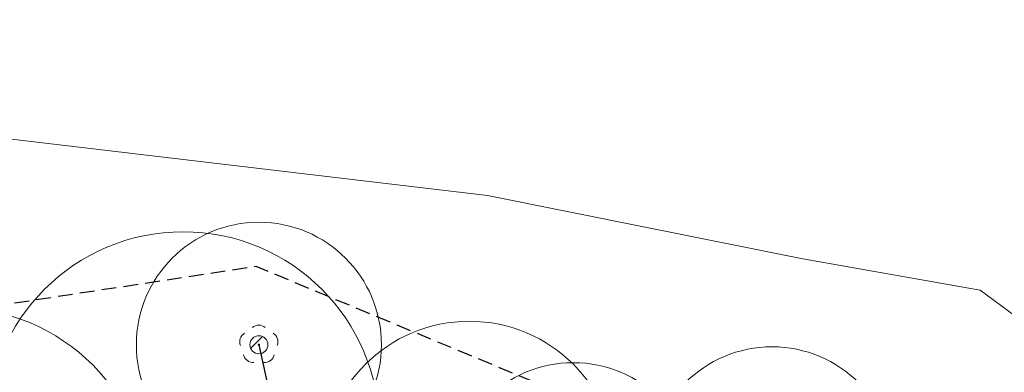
# Model space of a CAD drawing. Header units: metres. Extents: x 6540907 to 6541833, y 5893434 to 5894895.
# Tile 164 of 256: x 6541371 to 6541411, y 5893713 to 5893727. Entities that reach past the tile are written whole.
import ezdxf
from ezdxf import colors
from ezdxf.entities.mleader import LeaderData, LeaderLine
from ezdxf.math import Vec2, Vec3

# ---------------------------------------------------------------- set-up
doc = ezdxf.new("R2010")
doc.units = ezdxf.units.M
doc.header["$MEASUREMENT"] = 0
doc.linetypes.add('2', pattern=[0.9, 0.6, -0.3])
doc.layers.get('0').update_dxf_attribs({"color": 2, "linetype": 'CONTINUOUS', "lineweight": 5})
for name, color, linetype, lineweight in [('drzewo liściaste', 251, 'CONTINUOUS', 9), ('woda stojąca', 251, 'CONTINUOUS', 9), ('z_g_TOPOLE_e3', 152, 'CONTINUOUS', 20), ('z_g_TOPOLE_out_E1', 12, 'CONTINUOUS', 20), ('z_i_drzewa_liściste_korony', 66, 'CONTINUOUS', 20), ('Zakres', 252, 'CONTINUOUS', 15)]:
    doc.layers.add(name, color=color, linetype=linetype, lineweight=lineweight)
doc.styles.add('Opisowy', font='arial.ttf')

# ---------------------------------------------------------------- blocks, each defined once
blk = doc.blocks.new('OP021')
at = {"linetype": 'Continuous', "lineweight": 13}
h = blk.add_hatch(color=0, dxfattribs=at)
edge = h.paths.add_edge_path()
edge.add_arc((0, 0), 0.05, 0, 360)
at = {"color": 0, "linetype": 'Continuous', "lineweight": 13}
for centre, start, end in [((-0.38, 0.124), 121.308, 202.548), ((0, 0.4), 49.272, 130.728), ((0.38, 0.124), 337.452, 58.692), ((-0.235, -0.324), 193.221, 274.871), ((0.235, -0.324), 265.129, 346.779)]:
    blk.add_arc(centre, 0.4, start, end, dxfattribs=at)
blk = doc.blocks.new('_None')
blk = doc.blocks.new('punkt')
h = blk.add_hatch()
h.set_pattern_fill('ANSI32', color=256, scale=0.2)
h.set_pattern_definition([(45, (-4781848.87, -5644337.08), (-1.34703841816, 1.34703841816), []), (45, (-4781847.972, -5644337.08), (-1.34703841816, 1.34703841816), [])])
edge = h.paths.add_edge_path()
edge.add_arc((0, 0), 0.243, 0, 360)
blk.add_circle((0, 0), 0.243)

msp = doc.modelspace()

# ---------------------------------------------------------------- linework, layer by layer
at = {"layer": 'woda stojąca', "linetype": 'Continuous', "lineweight": 18, "flags": 128}
msp.add_lwpolyline([(6541367.34, 5893722.853), (6541389.88, 5893720.183), (6541402.75, 5893717.593), (6541409.99, 5893716.313), (6541446.46, 5893689.393), (6541481.8, 5893656.163), (6541502.15, 5893642.063), (6541553.78, 5893625.433), (6541585.51, 5893611.003), (6541602.96, 5893604.983), (6541638.54, 5893600.133), (6541655.67, 5893595.003), (6541664.14, 5893572.153), (6541679.96, 5893529.473), (6541682.61, 5893525.314)], dxfattribs=at)
at = {"layer": 'z_g_TOPOLE_e3', "linetype": 'Continuous'}
for centre, radius in [((6541377.461, 5893710.701), 8), ((6541368.111, 5893707.611), 8), ((6541389.141, 5893709.051), 6), ((6541393.381, 5893708.361), 5)]:
    msp.add_circle(centre, radius, dxfattribs=at)
at = {"layer": 'z_g_TOPOLE_out_E1', "linetype": 'Continuous'}
msp.add_circle((6541380.551, 5893714.091), 5, dxfattribs=at)
at = {"layer": 'z_i_drzewa_liściste_korony', "linetype": 'Continuous'}
msp.add_circle((6541401.491, 5893709.008), 5, dxfattribs=at)
at = {"layer": 'Zakres', "linetype": '2', "lineweight": 25, "flags": 128}
msp.add_lwpolyline([(6541682.61, 5893538.602), (6541557.28, 5893643.783), (6541380.44, 5893717.283), (6541307.38, 5893706.193), (6541211.66, 5893744.233), (6541170.76, 5893749.163), (6541137.92, 5893734.863), (6541058.11, 5893726.893), (6540997.5, 5893673.663), (6540930.81, 5893582.593)], dxfattribs=at)

# ---------------------------------------------------------------- block references
at = {"layer": 'drzewo liściaste', "linetype": 'Continuous', "lineweight": 18}
msp.add_blockref('OP021', (6541380.55, 5893714.093), dxfattribs=at)
msp.add_blockref('OP021', (6541380.55, 5893714.093), dxfattribs=at)
msp.add_blockref('OP021', (6541380.55, 5893714.093), dxfattribs=at)
at = {"layer": 'z_g_TOPOLE_out_E1', "linetype": 'Continuous', "xscale": 1.520278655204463, "yscale": 1.520278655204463, "zscale": 1.520278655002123}
msp.add_blockref('punkt', (6541380.551, 5893714.091), dxfattribs=at)

# ---------------------------------------------------------------- leaders
at = {"layer": 'z_g_TOPOLE_out_E1', "linetype": 'Continuous'}
ml = msp.add_multileader_mtext('Standard', dxfattribs=at)
ml.set_content('118', color=256, style='Opisowy')
ml.set_leader_properties()
ml.set_arrow_properties(name='NONE')
ml.build(insert=Vec2(0, 0))
ml.multileader.update_dxf_attribs({"has_dogleg": 0, "text_left_attachment_type": 6, "text_right_attachment_type": 5, "text_top_attachment_type": 0, "text_bottom_attachment_type": 0, "dogleg_length": 1.914, "arrow_head_size": 7.005})
ctx = ml.context
ctx.base_point, ctx.char_height, ctx.arrow_head_size, ctx.landing_gap_size, ctx.plane_origin = Vec3(6541381.34, 5893710.498), 1.3683, 7.005, 0.876, Vec3(6541373.968, 5893706.114)
ctx.left_attachment, ctx.right_attachment, ctx.attachment_type = 6, 5, 2
notes = []
notes.append((ctx, [(1, (1, 1, 0), (6541378.299, 5893710.498), (1, 0), 3.041, [(0, [(6541380.551, 5893714.091), (6541381.34, 5893710.498), (6541381.34, 5893710.498), (6541381.34, 5893710.498), (6541381.34, 5893710.498), (6541381.34, 5893710.498), (6541381.34, 5893710.498), (6541381.34, 5893710.498), (6541381.34, 5893710.498), (6541381.34, 5893710.498), (6541381.34, 5893710.498), (6541381.34, 5893710.498), (6541381.34, 5893710.498), (6541381.34, 5893710.498), (6541381.34, 5893710.498), (6541381.34, 5893710.498), (6541381.34, 5893710.498), (6541381.34, 5893710.498), (6541381.34, 5893710.498), (6541381.34, 5893710.498), (6541381.34, 5893710.498), (6541381.34, 5893710.498), (6541381.34, 5893710.498), (6541381.34, 5893710.498), (6541381.34, 5893710.498), (6541381.34, 5893710.498), (6541381.34, 5893710.498), (6541381.34, 5893710.498), (6541381.34, 5893710.498), (6541381.34, 5893710.498), (6541381.34, 5893710.498), (6541381.34, 5893710.498), (6541381.34, 5893710.498), (6541381.34, 5893710.498), (6541381.34, 5893710.498), (6541381.34, 5893710.498), (6541381.34, 5893710.498), (6541381.34, 5893710.498), (6541381.34, 5893710.498), (6541381.34, 5893710.498), (6541381.34, 5893710.498), (6541381.34, 5893710.498), (6541381.34, 5893710.498), (6541381.34, 5893710.498), (6541381.34, 5893710.498), (6541381.34, 5893710.498), (6541381.34, 5893710.498), (6541381.34, 5893710.498), (6541381.34, 5893710.498), (6541381.34, 5893710.498), (6541381.34, 5893710.498), (6541381.34, 5893710.498), (6541381.34, 5893710.498), (6541381.34, 5893710.498), (6541381.34, 5893710.498), (6541381.34, 5893710.498), (6541381.34, 5893710.498), (6541381.34, 5893710.498), (6541381.34, 5893710.498), (6541381.34, 5893710.498), (6541381.34, 5893710.498), (6541381.34, 5893710.498), (6541381.34, 5893710.498), (6541381.34, 5893710.498), (6541381.34, 5893710.498), (6541381.34, 5893710.498), (6541381.34, 5893710.498), (6541381.34, 5893710.498), (6541381.34, 5893710.498), (6541381.34, 5893710.498), (6541381.34, 5893710.498), (6541381.34, 5893710.498), (6541381.34, 5893710.498), (6541381.34, 5893710.498), (6541381.34, 5893710.498), (6541381.34, 5893710.498), (6541381.34, 5893710.498), (6541381.34, 5893710.498), (6541381.34, 5893710.498), (6541381.34, 5893710.498), (6541381.34, 5893710.498), (6541381.34, 5893710.498), (6541381.34, 5893710.498), (6541381.34, 5893710.498), (6541381.34, 5893710.498), (6541381.34, 5893710.498), (6541381.34, 5893710.498), (6541381.34, 5893710.498), (6541381.34, 5893710.498), (6541381.34, 5893710.498), (6541381.34, 5893710.498), (6541381.34, 5893710.498), (6541381.34, 5893710.498), (6541381.34, 5893710.498), (6541381.34, 5893710.498), (6541381.34, 5893710.498), (6541381.34, 5893710.498), (6541381.34, 5893710.498), (6541381.34, 5893710.498), (6541381.34, 5893710.498), (6541381.34, 5893710.498), (6541381.34, 5893710.498), (6541381.34, 5893710.498), (6541381.34, 5893710.498), (6541381.34, 5893710.498), (6541381.34, 5893710.498), (6541381.34, 5893710.498), (6541381.34, 5893710.498), (6541381.34, 5893710.498), (6541381.34, 5893710.498), (6541381.34, 5893710.498), (6541381.34, 5893710.498), (6541381.34, 5893710.498), (6541381.34, 5893710.498), (6541381.34, 5893710.498), (6541381.34, 5893710.498), (6541381.34, 5893710.498), (6541381.34, 5893710.498), (6541381.34, 5893710.498), (6541381.34, 5893710.498), (6541381.34, 5893710.498), (6541381.34, 5893710.498), (6541381.34, 5893710.498), (6541381.34, 5893710.498), (6541381.34, 5893710.498), (6541381.34, 5893710.498), (6541381.34, 5893710.498), (6541381.34, 5893710.498)], 256, [])])]))
ctx.mtext.insert, ctx.mtext.flow_direction = Vec3(6541382.215, 5893711.89), 5
for ctx, leaders in notes:
    for number, flags, end, landing, length, lines in leaders:
        leader = LeaderData()
        leader.index, (leader.has_last_leader_line, leader.has_dogleg_vector, leader.attachment_direction) = number, flags
        leader.last_leader_point, leader.dogleg_vector, leader.dogleg_length = Vec3(end), Vec3(landing), length
        for number, points, colour, breaks in lines:
            line = LeaderLine()
            line.index, line.vertices, line.color, line.breaks = number, Vec3.list(points), colors.encode_raw_color(colour), breaks
            leader.lines.append(line)
        ctx.leaders.append(leader)

doc.saveas('drawing.dxf')
